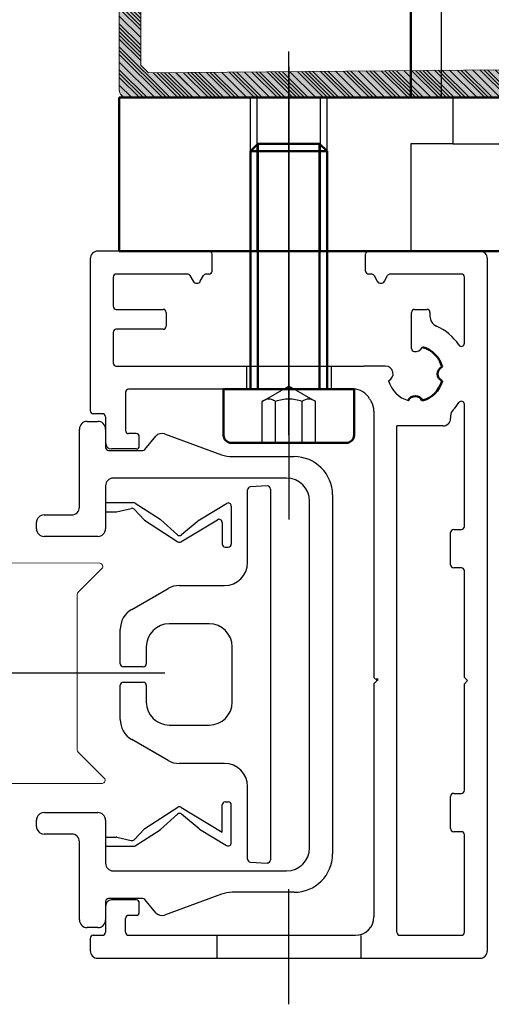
# Model space of a CAD drawing. Extents: x 1911006 to 2186114, y 709265 to 747216.
# Tile 111 of 256: x 1921450 to 1921481, y 735069 to 735133. Entities that reach past the tile are written whole.
import ezdxf

# ---------------------------------------------------------------- set-up
doc = ezdxf.new("R2010")
doc.units = 0
doc.header["$LTSCALE"] = 500
doc.header["$MEASUREMENT"] = 0
for name, pattern in [('AM_DIN_F_W050', [6.25, 4.75, -1.5]), ('AM_DIN_F_W050x2', [3.125, 2.25, -0.875]), ('AM_DIN_G_W050', [13.75, 9.75, -1.5, 1, -1.5]), ('AM_DIN_G_W050x2', [6.875, 4.75, -0.875, 0.375, -0.875]), ('CENTER', [7, 4, -1, 1, -1])]:
    doc.linetypes.add(name, pattern=pattern)
doc.layers.get('0').update_dxf_attribs({"linetype": 'CONTINUOUS'})
for name, color, linetype, lineweight in [('!_A_01_TENKÁ', 8, 'CONTINUOUS', 13), ('_MB_kreskowanie_profile_0.00', 7, 'CONTINUOUS', 0), ('_MB_kreskowanie_profile_0.00 @ 1', 7, 'CONTINUOUS', 0), ('_MB_kreskowanie_profile_0.00 @ 1.5', 7, 'CONTINUOUS', 0), ('_MB_kreskowanie_profile_0.00 @ 10', 7, 'CONTINUOUS', 0), ('_MB_kreskowanie_profile_0.00 @ 100', 7, 'CONTINUOUS', 0), ('_MB_kreskowanie_profile_0.00 @ 2', 7, 'CONTINUOUS', 0), ('_MB_kreskowanie_profile_0.00 @ 2.5', 7, 'CONTINUOUS', 0), ('_MB_kreskowanie_profile_0.00 @ 20', 7, 'CONTINUOUS', 0), ('_MB_kreskowanie_profile_0.00 @ 25', 7, 'CONTINUOUS', 0), ('_MB_kreskowanie_profile_0.00 @ 4', 7, 'CONTINUOUS', 0), ('_MB_kreskowanie_profile_0.00 @ 5', 7, 'CONTINUOUS', 0), ('_MB_kreskowanie_profile_0.00 @ 50', 7, 'CONTINUOUS', 0), ('_MB_kreskowanie_profile_0.00 @ 8', 7, 'CONTINUOUS', 0), ('_MB_profile_0.2', 7, 'CONTINUOUS', 20), ('_MB_solid', 7, 'CONTINUOUS', 0), ('AM_0', 7, 'CONTINUOUS', 50), ('AM_3', 6, 'AM_DIN_F_W050', 25), ('AM_7', 4, 'AM_DIN_G_W050', 25), ('Bauseitig_AM_0', 9, 'CONTINUOUS', 50), ('Bauseitig_AM_3', 9, 'AM_DIN_F_W050', 25), ('Bauseitig_AM_7', 9, 'AM_DIN_G_W050', 25)]:
    doc.layers.add(name, color=color, linetype=linetype, lineweight=lineweight)
pattern_1 = [(45, (0, 0), (-0.25, 0.25), [])]
pattern_2 = [(45, (0, 0), (-0.375, 0.375), [])]
pattern_3 = [(45, (0, 0), (-0.5, 0.5), [])]
pattern_4 = [(45, (0, 0), (-0.625, 0.625), [])]
pattern_5 = [(45, (0, 0), (-1, 1), [])]
pattern_6 = [(45, (0, 0), (-1.25, 1.25), [])]
pattern_7 = [(45, (0, 0), (-2, 2), [])]
pattern_8 = [(45, (0, 0), (-2.5, 2.5), [])]
pattern_9 = [(45, (0, 0), (-5, 5), [])]
pattern_10 = [(45, (0, 0), (-6.25, 6.25), [])]
pattern_11 = [(45, (0, 0), (-12.5, 12.5), [])]
pattern_12 = [(45, (0, 0), (-25, 25), [])]

# ---------------------------------------------------------------- blocks, each defined once
blk = doc.blocks.new('*U633')
at = {"layer": '_MB_kreskowanie_profile_0.00 @ 1'}
h = blk.add_hatch(dxfattribs=at)
h.set_pattern_fill('JIS_WOOD', color=256, scale=0.5)
h.set_pattern_definition(pattern_1)
edge = h.paths.add_edge_path()
edge.add_line((-23.091, -15.642), (-23.596, -15.142))
edge.add_line((-23.596, -15.142), (-23.596, -2.584))
edge.add_line((-23.596, -2.584), (-22.476, -2.178))
edge.add_line((-22.476, -2.178), (-22.425, -2.073))
edge.add_line((-22.425, -2.073), (-23.912, 2.524))
edge.add_line((-23.912, 2.524), (-24.521, 2.75))
edge.add_line((-24.521, 2.75), (-25, 2.75))
edge.add_line((-25, 2.75), (-25, -16.75))
edge.add_arc((-24.5, -16.75), 0.5, 180, 270)
edge.add_line((-24.5, -17.25), (24.5, -17.25))
edge.add_arc((24.5, -16.75), 0.5, 270, 360)
edge.add_line((25, -16.75), (25, 2.75))
edge.add_line((25, 2.75), (24.521, 2.75))
edge.add_line((24.521, 2.75), (23.912, 2.524))
edge.add_line((23.912, 2.524), (22.425, -2.073))
edge.add_line((22.425, -2.073), (22.476, -2.178))
edge.add_line((22.476, -2.178), (23.596, -2.584))
edge.add_line((23.596, -2.584), (23.596, -15.142))
edge.add_line((23.596, -15.142), (23.091, -15.642))
edge.add_line((23.091, -15.642), (0, -15.426))
edge.add_line((0, -15.426), (-23.091, -15.642))
at = {"layer": '_MB_kreskowanie_profile_0.00 @ 1.5'}
h = blk.add_hatch(dxfattribs=at)
h.set_pattern_fill('JIS_WOOD', color=256, scale=0.5)
h.set_pattern_definition(pattern_2)
edge = h.paths.add_edge_path()
edge.add_line((-23.091, -15.642), (-23.596, -15.142))
edge.add_line((-23.596, -15.142), (-23.596, -2.584))
edge.add_line((-23.596, -2.584), (-22.476, -2.178))
edge.add_line((-22.476, -2.178), (-22.425, -2.073))
edge.add_line((-22.425, -2.073), (-23.912, 2.524))
edge.add_line((-23.912, 2.524), (-24.521, 2.75))
edge.add_line((-24.521, 2.75), (-25, 2.75))
edge.add_line((-25, 2.75), (-25, -16.75))
edge.add_arc((-24.5, -16.75), 0.5, 180, 270)
edge.add_line((-24.5, -17.25), (24.5, -17.25))
edge.add_arc((24.5, -16.75), 0.5, 270, 360)
edge.add_line((25, -16.75), (25, 2.75))
edge.add_line((25, 2.75), (24.521, 2.75))
edge.add_line((24.521, 2.75), (23.912, 2.524))
edge.add_line((23.912, 2.524), (22.425, -2.073))
edge.add_line((22.425, -2.073), (22.476, -2.178))
edge.add_line((22.476, -2.178), (23.596, -2.584))
edge.add_line((23.596, -2.584), (23.596, -15.142))
edge.add_line((23.596, -15.142), (23.091, -15.642))
edge.add_line((23.091, -15.642), (0, -15.426))
edge.add_line((0, -15.426), (-23.091, -15.642))
at = {"layer": '_MB_kreskowanie_profile_0.00 @ 10'}
h = blk.add_hatch(dxfattribs=at)
h.set_pattern_fill('JIS_WOOD', color=256, scale=0.5)
h.set_pattern_definition(pattern_8)
edge = h.paths.add_edge_path()
edge.add_line((-23.091, -15.642), (-23.596, -15.142))
edge.add_line((-23.596, -15.142), (-23.596, -2.584))
edge.add_line((-23.596, -2.584), (-22.476, -2.178))
edge.add_line((-22.476, -2.178), (-22.425, -2.073))
edge.add_line((-22.425, -2.073), (-23.912, 2.524))
edge.add_line((-23.912, 2.524), (-24.521, 2.75))
edge.add_line((-24.521, 2.75), (-25, 2.75))
edge.add_line((-25, 2.75), (-25, -16.75))
edge.add_arc((-24.5, -16.75), 0.5, 180, 270)
edge.add_line((-24.5, -17.25), (24.5, -17.25))
edge.add_arc((24.5, -16.75), 0.5, 270, 360)
edge.add_line((25, -16.75), (25, 2.75))
edge.add_line((25, 2.75), (24.521, 2.75))
edge.add_line((24.521, 2.75), (23.912, 2.524))
edge.add_line((23.912, 2.524), (22.425, -2.073))
edge.add_line((22.425, -2.073), (22.476, -2.178))
edge.add_line((22.476, -2.178), (23.596, -2.584))
edge.add_line((23.596, -2.584), (23.596, -15.142))
edge.add_line((23.596, -15.142), (23.091, -15.642))
edge.add_line((23.091, -15.642), (0, -15.426))
edge.add_line((0, -15.426), (-23.091, -15.642))
at = {"layer": '_MB_kreskowanie_profile_0.00 @ 100'}
h = blk.add_hatch(dxfattribs=at)
h.set_pattern_fill('JIS_WOOD', color=256, scale=0.5)
h.set_pattern_definition(pattern_12)
edge = h.paths.add_edge_path()
edge.add_line((-23.091, -15.642), (-23.596, -15.142))
edge.add_line((-23.596, -15.142), (-23.596, -2.584))
edge.add_line((-23.596, -2.584), (-22.476, -2.178))
edge.add_line((-22.476, -2.178), (-22.425, -2.073))
edge.add_line((-22.425, -2.073), (-23.912, 2.524))
edge.add_line((-23.912, 2.524), (-24.521, 2.75))
edge.add_line((-24.521, 2.75), (-25, 2.75))
edge.add_line((-25, 2.75), (-25, -16.75))
edge.add_arc((-24.5, -16.75), 0.5, 180, 270)
edge.add_line((-24.5, -17.25), (24.5, -17.25))
edge.add_arc((24.5, -16.75), 0.5, 270, 360)
edge.add_line((25, -16.75), (25, 2.75))
edge.add_line((25, 2.75), (24.521, 2.75))
edge.add_line((24.521, 2.75), (23.912, 2.524))
edge.add_line((23.912, 2.524), (22.425, -2.073))
edge.add_line((22.425, -2.073), (22.476, -2.178))
edge.add_line((22.476, -2.178), (23.596, -2.584))
edge.add_line((23.596, -2.584), (23.596, -15.142))
edge.add_line((23.596, -15.142), (23.091, -15.642))
edge.add_line((23.091, -15.642), (0, -15.426))
edge.add_line((0, -15.426), (-23.091, -15.642))
at = {"layer": '_MB_kreskowanie_profile_0.00 @ 2'}
h = blk.add_hatch(dxfattribs=at)
h.set_pattern_fill('JIS_WOOD', color=256, scale=0.5)
h.set_pattern_definition(pattern_3)
edge = h.paths.add_edge_path()
edge.add_line((-23.091, -15.642), (-23.596, -15.142))
edge.add_line((-23.596, -15.142), (-23.596, -2.584))
edge.add_line((-23.596, -2.584), (-22.476, -2.178))
edge.add_line((-22.476, -2.178), (-22.425, -2.073))
edge.add_line((-22.425, -2.073), (-23.912, 2.524))
edge.add_line((-23.912, 2.524), (-24.521, 2.75))
edge.add_line((-24.521, 2.75), (-25, 2.75))
edge.add_line((-25, 2.75), (-25, -16.75))
edge.add_arc((-24.5, -16.75), 0.5, 180, 270)
edge.add_line((-24.5, -17.25), (24.5, -17.25))
edge.add_arc((24.5, -16.75), 0.5, 270, 360)
edge.add_line((25, -16.75), (25, 2.75))
edge.add_line((25, 2.75), (24.521, 2.75))
edge.add_line((24.521, 2.75), (23.912, 2.524))
edge.add_line((23.912, 2.524), (22.425, -2.073))
edge.add_line((22.425, -2.073), (22.476, -2.178))
edge.add_line((22.476, -2.178), (23.596, -2.584))
edge.add_line((23.596, -2.584), (23.596, -15.142))
edge.add_line((23.596, -15.142), (23.091, -15.642))
edge.add_line((23.091, -15.642), (0, -15.426))
edge.add_line((0, -15.426), (-23.091, -15.642))
at = {"layer": '_MB_kreskowanie_profile_0.00 @ 2.5'}
h = blk.add_hatch(dxfattribs=at)
h.set_pattern_fill('JIS_WOOD', color=256, scale=0.5)
h.set_pattern_definition(pattern_4)
edge = h.paths.add_edge_path()
edge.add_line((-23.091, -15.642), (-23.596, -15.142))
edge.add_line((-23.596, -15.142), (-23.596, -2.584))
edge.add_line((-23.596, -2.584), (-22.476, -2.178))
edge.add_line((-22.476, -2.178), (-22.425, -2.073))
edge.add_line((-22.425, -2.073), (-23.912, 2.524))
edge.add_line((-23.912, 2.524), (-24.521, 2.75))
edge.add_line((-24.521, 2.75), (-25, 2.75))
edge.add_line((-25, 2.75), (-25, -16.75))
edge.add_arc((-24.5, -16.75), 0.5, 180, 270)
edge.add_line((-24.5, -17.25), (24.5, -17.25))
edge.add_arc((24.5, -16.75), 0.5, 270, 360)
edge.add_line((25, -16.75), (25, 2.75))
edge.add_line((25, 2.75), (24.521, 2.75))
edge.add_line((24.521, 2.75), (23.912, 2.524))
edge.add_line((23.912, 2.524), (22.425, -2.073))
edge.add_line((22.425, -2.073), (22.476, -2.178))
edge.add_line((22.476, -2.178), (23.596, -2.584))
edge.add_line((23.596, -2.584), (23.596, -15.142))
edge.add_line((23.596, -15.142), (23.091, -15.642))
edge.add_line((23.091, -15.642), (0, -15.426))
edge.add_line((0, -15.426), (-23.091, -15.642))
at = {"layer": '_MB_kreskowanie_profile_0.00 @ 20'}
h = blk.add_hatch(dxfattribs=at)
h.set_pattern_fill('JIS_WOOD', color=256, scale=0.5)
h.set_pattern_definition(pattern_9)
edge = h.paths.add_edge_path()
edge.add_line((-23.091, -15.642), (-23.596, -15.142))
edge.add_line((-23.596, -15.142), (-23.596, -2.584))
edge.add_line((-23.596, -2.584), (-22.476, -2.178))
edge.add_line((-22.476, -2.178), (-22.425, -2.073))
edge.add_line((-22.425, -2.073), (-23.912, 2.524))
edge.add_line((-23.912, 2.524), (-24.521, 2.75))
edge.add_line((-24.521, 2.75), (-25, 2.75))
edge.add_line((-25, 2.75), (-25, -16.75))
edge.add_arc((-24.5, -16.75), 0.5, 180, 270)
edge.add_line((-24.5, -17.25), (24.5, -17.25))
edge.add_arc((24.5, -16.75), 0.5, 270, 360)
edge.add_line((25, -16.75), (25, 2.75))
edge.add_line((25, 2.75), (24.521, 2.75))
edge.add_line((24.521, 2.75), (23.912, 2.524))
edge.add_line((23.912, 2.524), (22.425, -2.073))
edge.add_line((22.425, -2.073), (22.476, -2.178))
edge.add_line((22.476, -2.178), (23.596, -2.584))
edge.add_line((23.596, -2.584), (23.596, -15.142))
edge.add_line((23.596, -15.142), (23.091, -15.642))
edge.add_line((23.091, -15.642), (0, -15.426))
edge.add_line((0, -15.426), (-23.091, -15.642))
at = {"layer": '_MB_kreskowanie_profile_0.00 @ 25'}
h = blk.add_hatch(dxfattribs=at)
h.set_pattern_fill('JIS_WOOD', color=256, scale=0.5)
h.set_pattern_definition(pattern_10)
edge = h.paths.add_edge_path()
edge.add_line((-23.091, -15.642), (-23.596, -15.142))
edge.add_line((-23.596, -15.142), (-23.596, -2.584))
edge.add_line((-23.596, -2.584), (-22.476, -2.178))
edge.add_line((-22.476, -2.178), (-22.425, -2.073))
edge.add_line((-22.425, -2.073), (-23.912, 2.524))
edge.add_line((-23.912, 2.524), (-24.521, 2.75))
edge.add_line((-24.521, 2.75), (-25, 2.75))
edge.add_line((-25, 2.75), (-25, -16.75))
edge.add_arc((-24.5, -16.75), 0.5, 180, 270)
edge.add_line((-24.5, -17.25), (24.5, -17.25))
edge.add_arc((24.5, -16.75), 0.5, 270, 360)
edge.add_line((25, -16.75), (25, 2.75))
edge.add_line((25, 2.75), (24.521, 2.75))
edge.add_line((24.521, 2.75), (23.912, 2.524))
edge.add_line((23.912, 2.524), (22.425, -2.073))
edge.add_line((22.425, -2.073), (22.476, -2.178))
edge.add_line((22.476, -2.178), (23.596, -2.584))
edge.add_line((23.596, -2.584), (23.596, -15.142))
edge.add_line((23.596, -15.142), (23.091, -15.642))
edge.add_line((23.091, -15.642), (0, -15.426))
edge.add_line((0, -15.426), (-23.091, -15.642))
at = {"layer": '_MB_kreskowanie_profile_0.00 @ 4'}
h = blk.add_hatch(dxfattribs=at)
h.set_pattern_fill('JIS_WOOD', color=256, scale=0.5)
h.set_pattern_definition(pattern_5)
edge = h.paths.add_edge_path()
edge.add_line((-23.091, -15.642), (-23.596, -15.142))
edge.add_line((-23.596, -15.142), (-23.596, -2.584))
edge.add_line((-23.596, -2.584), (-22.476, -2.178))
edge.add_line((-22.476, -2.178), (-22.425, -2.073))
edge.add_line((-22.425, -2.073), (-23.912, 2.524))
edge.add_line((-23.912, 2.524), (-24.521, 2.75))
edge.add_line((-24.521, 2.75), (-25, 2.75))
edge.add_line((-25, 2.75), (-25, -16.75))
edge.add_arc((-24.5, -16.75), 0.5, 180, 270)
edge.add_line((-24.5, -17.25), (24.5, -17.25))
edge.add_arc((24.5, -16.75), 0.5, 270, 360)
edge.add_line((25, -16.75), (25, 2.75))
edge.add_line((25, 2.75), (24.521, 2.75))
edge.add_line((24.521, 2.75), (23.912, 2.524))
edge.add_line((23.912, 2.524), (22.425, -2.073))
edge.add_line((22.425, -2.073), (22.476, -2.178))
edge.add_line((22.476, -2.178), (23.596, -2.584))
edge.add_line((23.596, -2.584), (23.596, -15.142))
edge.add_line((23.596, -15.142), (23.091, -15.642))
edge.add_line((23.091, -15.642), (0, -15.426))
edge.add_line((0, -15.426), (-23.091, -15.642))
at = {"layer": '_MB_kreskowanie_profile_0.00 @ 5'}
h = blk.add_hatch(dxfattribs=at)
h.set_pattern_fill('JIS_WOOD', color=256, scale=0.5)
h.set_pattern_definition(pattern_6)
edge = h.paths.add_edge_path()
edge.add_line((-23.091, -15.642), (-23.596, -15.142))
edge.add_line((-23.596, -15.142), (-23.596, -2.584))
edge.add_line((-23.596, -2.584), (-22.476, -2.178))
edge.add_line((-22.476, -2.178), (-22.425, -2.073))
edge.add_line((-22.425, -2.073), (-23.912, 2.524))
edge.add_line((-23.912, 2.524), (-24.521, 2.75))
edge.add_line((-24.521, 2.75), (-25, 2.75))
edge.add_line((-25, 2.75), (-25, -16.75))
edge.add_arc((-24.5, -16.75), 0.5, 180, 270)
edge.add_line((-24.5, -17.25), (24.5, -17.25))
edge.add_arc((24.5, -16.75), 0.5, 270, 360)
edge.add_line((25, -16.75), (25, 2.75))
edge.add_line((25, 2.75), (24.521, 2.75))
edge.add_line((24.521, 2.75), (23.912, 2.524))
edge.add_line((23.912, 2.524), (22.425, -2.073))
edge.add_line((22.425, -2.073), (22.476, -2.178))
edge.add_line((22.476, -2.178), (23.596, -2.584))
edge.add_line((23.596, -2.584), (23.596, -15.142))
edge.add_line((23.596, -15.142), (23.091, -15.642))
edge.add_line((23.091, -15.642), (0, -15.426))
edge.add_line((0, -15.426), (-23.091, -15.642))
at = {"layer": '_MB_kreskowanie_profile_0.00 @ 50'}
h = blk.add_hatch(dxfattribs=at)
h.set_pattern_fill('JIS_WOOD', color=256, scale=0.5)
h.set_pattern_definition(pattern_11)
edge = h.paths.add_edge_path()
edge.add_line((-23.091, -15.642), (-23.596, -15.142))
edge.add_line((-23.596, -15.142), (-23.596, -2.584))
edge.add_line((-23.596, -2.584), (-22.476, -2.178))
edge.add_line((-22.476, -2.178), (-22.425, -2.073))
edge.add_line((-22.425, -2.073), (-23.912, 2.524))
edge.add_line((-23.912, 2.524), (-24.521, 2.75))
edge.add_line((-24.521, 2.75), (-25, 2.75))
edge.add_line((-25, 2.75), (-25, -16.75))
edge.add_arc((-24.5, -16.75), 0.5, 180, 270)
edge.add_line((-24.5, -17.25), (24.5, -17.25))
edge.add_arc((24.5, -16.75), 0.5, 270, 360)
edge.add_line((25, -16.75), (25, 2.75))
edge.add_line((25, 2.75), (24.521, 2.75))
edge.add_line((24.521, 2.75), (23.912, 2.524))
edge.add_line((23.912, 2.524), (22.425, -2.073))
edge.add_line((22.425, -2.073), (22.476, -2.178))
edge.add_line((22.476, -2.178), (23.596, -2.584))
edge.add_line((23.596, -2.584), (23.596, -15.142))
edge.add_line((23.596, -15.142), (23.091, -15.642))
edge.add_line((23.091, -15.642), (0, -15.426))
edge.add_line((0, -15.426), (-23.091, -15.642))
at = {"layer": '_MB_kreskowanie_profile_0.00 @ 8'}
h = blk.add_hatch(dxfattribs=at)
h.set_pattern_fill('JIS_WOOD', color=256, scale=0.5)
h.set_pattern_definition(pattern_7)
edge = h.paths.add_edge_path()
edge.add_line((-23.091, -15.642), (-23.596, -15.142))
edge.add_line((-23.596, -15.142), (-23.596, -2.584))
edge.add_line((-23.596, -2.584), (-22.476, -2.178))
edge.add_line((-22.476, -2.178), (-22.425, -2.073))
edge.add_line((-22.425, -2.073), (-23.912, 2.524))
edge.add_line((-23.912, 2.524), (-24.521, 2.75))
edge.add_line((-24.521, 2.75), (-25, 2.75))
edge.add_line((-25, 2.75), (-25, -16.75))
edge.add_arc((-24.5, -16.75), 0.5, 180, 270)
edge.add_line((-24.5, -17.25), (24.5, -17.25))
edge.add_arc((24.5, -16.75), 0.5, 270, 360)
edge.add_line((25, -16.75), (25, 2.75))
edge.add_line((25, 2.75), (24.521, 2.75))
edge.add_line((24.521, 2.75), (23.912, 2.524))
edge.add_line((23.912, 2.524), (22.425, -2.073))
edge.add_line((22.425, -2.073), (22.476, -2.178))
edge.add_line((22.476, -2.178), (23.596, -2.584))
edge.add_line((23.596, -2.584), (23.596, -15.142))
edge.add_line((23.596, -15.142), (23.091, -15.642))
edge.add_line((23.091, -15.642), (0, -15.426))
edge.add_line((0, -15.426), (-23.091, -15.642))
blk = doc.blocks.new('*U634')
at = {"layer": '_MB_kreskowanie_profile_0.00 @ 1'}
h = blk.add_hatch(dxfattribs=at)
h.set_pattern_fill('JIS_WOOD', color=256, scale=0.5)
h.set_pattern_definition(pattern_1)
h.paths.add_polyline_path([(-23.091, -15.642), (-23.596, -15.142), (-23.596, -2.584), (-22.476, -2.178), (-22.425, -2.073), (-23.708, 2.488), (-24.521, 2.75), (-25, 2.75), (-25, -16.75, 0.414214), (-24.5, -17.25), (24.5, -17.25, 0.414214), (25, -16.75), (25, 2.75), (24.521, 2.75), (23.708, 2.488), (22.425, -2.073), (22.476, -2.178), (23.596, -2.584), (23.596, -15.142), (23.091, -15.642), (0, -15.426)])
at = {"layer": '_MB_kreskowanie_profile_0.00 @ 1.5'}
h = blk.add_hatch(dxfattribs=at)
h.set_pattern_fill('JIS_WOOD', color=256, scale=0.5)
h.set_pattern_definition(pattern_2)
h.paths.add_polyline_path([(-23.091, -15.642), (-23.596, -15.142), (-23.596, -2.584), (-22.476, -2.178), (-22.425, -2.073), (-23.708, 2.488), (-24.521, 2.75), (-25, 2.75), (-25, -16.75, 0.414214), (-24.5, -17.25), (24.5, -17.25, 0.414214), (25, -16.75), (25, 2.75), (24.521, 2.75), (23.708, 2.488), (22.425, -2.073), (22.476, -2.178), (23.596, -2.584), (23.596, -15.142), (23.091, -15.642), (0, -15.426)])
at = {"layer": '_MB_kreskowanie_profile_0.00 @ 10'}
h = blk.add_hatch(dxfattribs=at)
h.set_pattern_fill('JIS_WOOD', color=256, scale=0.5)
h.set_pattern_definition(pattern_8)
h.paths.add_polyline_path([(-23.091, -15.642), (-23.596, -15.142), (-23.596, -2.584), (-22.476, -2.178), (-22.425, -2.073), (-23.708, 2.488), (-24.521, 2.75), (-25, 2.75), (-25, -16.75, 0.414214), (-24.5, -17.25), (24.5, -17.25, 0.414214), (25, -16.75), (25, 2.75), (24.521, 2.75), (23.708, 2.488), (22.425, -2.073), (22.476, -2.178), (23.596, -2.584), (23.596, -15.142), (23.091, -15.642), (0, -15.426)])
at = {"layer": '_MB_kreskowanie_profile_0.00 @ 100'}
h = blk.add_hatch(dxfattribs=at)
h.set_pattern_fill('JIS_WOOD', color=256, scale=0.5)
h.set_pattern_definition(pattern_12)
h.paths.add_polyline_path([(-23.091, -15.642), (-23.596, -15.142), (-23.596, -2.584), (-22.476, -2.178), (-22.425, -2.073), (-23.708, 2.488), (-24.521, 2.75), (-25, 2.75), (-25, -16.75, 0.414214), (-24.5, -17.25), (24.5, -17.25, 0.414214), (25, -16.75), (25, 2.75), (24.521, 2.75), (23.708, 2.488), (22.425, -2.073), (22.476, -2.178), (23.596, -2.584), (23.596, -15.142), (23.091, -15.642), (0, -15.426)])
at = {"layer": '_MB_kreskowanie_profile_0.00 @ 2'}
h = blk.add_hatch(dxfattribs=at)
h.set_pattern_fill('JIS_WOOD', color=256, scale=0.5)
h.set_pattern_definition(pattern_3)
h.paths.add_polyline_path([(-23.091, -15.642), (-23.596, -15.142), (-23.596, -2.584), (-22.476, -2.178), (-22.425, -2.073), (-23.708, 2.488), (-24.521, 2.75), (-25, 2.75), (-25, -16.75, 0.414214), (-24.5, -17.25), (24.5, -17.25, 0.414214), (25, -16.75), (25, 2.75), (24.521, 2.75), (23.708, 2.488), (22.425, -2.073), (22.476, -2.178), (23.596, -2.584), (23.596, -15.142), (23.091, -15.642), (0, -15.426)])
at = {"layer": '_MB_kreskowanie_profile_0.00 @ 2.5'}
h = blk.add_hatch(dxfattribs=at)
h.set_pattern_fill('JIS_WOOD', color=256, scale=0.5)
h.set_pattern_definition(pattern_4)
h.paths.add_polyline_path([(-23.091, -15.642), (-23.596, -15.142), (-23.596, -2.584), (-22.476, -2.178), (-22.425, -2.073), (-23.708, 2.488), (-24.521, 2.75), (-25, 2.75), (-25, -16.75, 0.414214), (-24.5, -17.25), (24.5, -17.25, 0.414214), (25, -16.75), (25, 2.75), (24.521, 2.75), (23.708, 2.488), (22.425, -2.073), (22.476, -2.178), (23.596, -2.584), (23.596, -15.142), (23.091, -15.642), (0, -15.426)])
at = {"layer": '_MB_kreskowanie_profile_0.00 @ 20'}
h = blk.add_hatch(dxfattribs=at)
h.set_pattern_fill('JIS_WOOD', color=256, scale=0.5)
h.set_pattern_definition(pattern_9)
h.paths.add_polyline_path([(-23.091, -15.642), (-23.596, -15.142), (-23.596, -2.584), (-22.476, -2.178), (-22.425, -2.073), (-23.708, 2.488), (-24.521, 2.75), (-25, 2.75), (-25, -16.75, 0.414214), (-24.5, -17.25), (24.5, -17.25, 0.414214), (25, -16.75), (25, 2.75), (24.521, 2.75), (23.708, 2.488), (22.425, -2.073), (22.476, -2.178), (23.596, -2.584), (23.596, -15.142), (23.091, -15.642), (0, -15.426)])
at = {"layer": '_MB_kreskowanie_profile_0.00 @ 25'}
h = blk.add_hatch(dxfattribs=at)
h.set_pattern_fill('JIS_WOOD', color=256, scale=0.5)
h.set_pattern_definition(pattern_10)
h.paths.add_polyline_path([(-23.091, -15.642), (-23.596, -15.142), (-23.596, -2.584), (-22.476, -2.178), (-22.425, -2.073), (-23.708, 2.488), (-24.521, 2.75), (-25, 2.75), (-25, -16.75, 0.414214), (-24.5, -17.25), (24.5, -17.25, 0.414214), (25, -16.75), (25, 2.75), (24.521, 2.75), (23.708, 2.488), (22.425, -2.073), (22.476, -2.178), (23.596, -2.584), (23.596, -15.142), (23.091, -15.642), (0, -15.426)])
at = {"layer": '_MB_kreskowanie_profile_0.00 @ 4'}
h = blk.add_hatch(dxfattribs=at)
h.set_pattern_fill('JIS_WOOD', color=256, scale=0.5)
h.set_pattern_definition(pattern_5)
h.paths.add_polyline_path([(-23.091, -15.642), (-23.596, -15.142), (-23.596, -2.584), (-22.476, -2.178), (-22.425, -2.073), (-23.708, 2.488), (-24.521, 2.75), (-25, 2.75), (-25, -16.75, 0.414214), (-24.5, -17.25), (24.5, -17.25, 0.414214), (25, -16.75), (25, 2.75), (24.521, 2.75), (23.708, 2.488), (22.425, -2.073), (22.476, -2.178), (23.596, -2.584), (23.596, -15.142), (23.091, -15.642), (0, -15.426)])
at = {"layer": '_MB_kreskowanie_profile_0.00 @ 5'}
h = blk.add_hatch(dxfattribs=at)
h.set_pattern_fill('JIS_WOOD', color=256, scale=0.5)
h.set_pattern_definition(pattern_6)
h.paths.add_polyline_path([(-23.091, -15.642), (-23.596, -15.142), (-23.596, -2.584), (-22.476, -2.178), (-22.425, -2.073), (-23.708, 2.488), (-24.521, 2.75), (-25, 2.75), (-25, -16.75, 0.414214), (-24.5, -17.25), (24.5, -17.25, 0.414214), (25, -16.75), (25, 2.75), (24.521, 2.75), (23.708, 2.488), (22.425, -2.073), (22.476, -2.178), (23.596, -2.584), (23.596, -15.142), (23.091, -15.642), (0, -15.426)])
at = {"layer": '_MB_kreskowanie_profile_0.00 @ 50'}
h = blk.add_hatch(dxfattribs=at)
h.set_pattern_fill('JIS_WOOD', color=256, scale=0.5)
h.set_pattern_definition(pattern_11)
h.paths.add_polyline_path([(-23.091, -15.642), (-23.596, -15.142), (-23.596, -2.584), (-22.476, -2.178), (-22.425, -2.073), (-23.708, 2.488), (-24.521, 2.75), (-25, 2.75), (-25, -16.75, 0.414214), (-24.5, -17.25), (24.5, -17.25, 0.414214), (25, -16.75), (25, 2.75), (24.521, 2.75), (23.708, 2.488), (22.425, -2.073), (22.476, -2.178), (23.596, -2.584), (23.596, -15.142), (23.091, -15.642), (0, -15.426)])
at = {"layer": '_MB_kreskowanie_profile_0.00 @ 8'}
h = blk.add_hatch(dxfattribs=at)
h.set_pattern_fill('JIS_WOOD', color=256, scale=0.5)
h.set_pattern_definition(pattern_7)
h.paths.add_polyline_path([(-23.091, -15.642), (-23.596, -15.142), (-23.596, -2.584), (-22.476, -2.178), (-22.425, -2.073), (-23.708, 2.488), (-24.521, 2.75), (-25, 2.75), (-25, -16.75, 0.414214), (-24.5, -17.25), (24.5, -17.25, 0.414214), (25, -16.75), (25, 2.75), (24.521, 2.75), (23.708, 2.488), (22.425, -2.073), (22.476, -2.178), (23.596, -2.584), (23.596, -15.142), (23.091, -15.642), (0, -15.426)])
blk = doc.blocks.new('-K417892X')
at = {"layer": '_MB_solid'}
h = blk.add_hatch(color=256, dxfattribs=at)
h.dxf.hatch_style = 1
h.paths.add_polyline_path([(-25, -16.75, 0.414214), (-24.5, -17.25), (24.5, -17.25, 0.414214), (25, -16.75), (25, 2.75), (24.521, 2.75), (23.708, 2.488), (22.425, -2.073), (22.476, -2.178), (23.596, -2.584), (23.596, -15.142), (23.091, -15.642), (0, -15.426), (-23.091, -15.642), (-23.596, -15.142), (-23.596, -2.584), (-22.476, -2.178), (-22.425, -2.073), (-23.708, 2.488), (-24.521, 2.75), (-25, 2.75)])
at = {"layer": '_MB_profile_0.2'}
blk.add_lwpolyline([(-23.708, 2.488), (-24.521, 2.75), (-25, 2.75), (-25, -16.75, 0.414214), (-24.5, -17.25), (24.5, -17.25, 0.414214), (25, -16.75), (25, 2.75), (24.521, 2.75), (23.708, 2.488), (22.425, -2.073), (22.476, -2.178), (23.596, -2.584), (23.596, -15.142), (23.091, -15.642), (0, -15.426), (-23.091, -15.642), (-23.596, -15.142), (-23.596, -2.584), (-22.476, -2.178), (-22.425, -2.073)], format="xyb", close=True, dxfattribs=at)
at = {"layer": '_MB_kreskowanie_profile_0.00', "color": 7}
for name in ['*U633', '*U634']:
    blk.add_blockref(name, (0, 0), dxfattribs=at)
blk = doc.blocks.new('-K417890X+K417892X')
blk.add_blockref('-K417892X', (0, -2.75))

msp = doc.modelspace()

# ---------------------------------------------------------------- linework, layer by layer
at = {"layer": '!_A_01_TENKÁ', "color": 7}
for p, q in [((1921456.454, 735118.227), (1921506.454, 735118.227)), ((1921506.454, 735118.227), (1921456.454, 735118.227)), ((1921472.204, 735118.227), (1921479.954, 735118.227)), ((1921472.204, 735118.227), (1921479.954, 735118.227)), ((1921455.18, 735097.879), (1921445.711, 735097.928)), ((1921455.32, 735097.537), (1921453.77, 735095.987)), ((1921453.711, 735095.846), (1921453.711, 735085.711)), ((1921455.47, 735083.87), (1921453.77, 735085.57)), ((1921445.711, 735083.528), (1921455.329, 735083.528))]:
    msp.add_line(p, q, dxfattribs=at)
for centre, start, end in [((1921455.179, 735097.679), 315, 89.7), ((1921453.911, 735095.846), 135, 180), ((1921453.911, 735085.712), 180.3, 225), ((1921455.329, 735083.728), 270, 45)]:
    msp.add_arc(centre, 0.2, start, end, dxfattribs=at)
at = {"color": 7, "linetype": 'Continuous'}
for p, q in [((1921462.304, 735118.227), (1921455.054, 735118.227)), ((1921462.504, 735116.927), (1921462.504, 735118.027)), ((1921472.504, 735116.927), (1921472.504, 735118.027)), ((1921479.954, 735118.227), (1921472.704, 735118.227)), ((1921454.554, 735117.727), (1921454.554, 735107.827)), ((1921480.454, 735072.627), (1921480.454, 735117.727)), ((1921460.888, 735116.727), (1921456.254, 735116.727)), ((1921462.304, 735116.727), (1921462.119, 735116.727)), ((1921472.888, 735116.727), (1921472.704, 735116.727)), ((1921478.754, 735116.727), (1921474.119, 735116.727)), ((1921456.054, 735116.527), (1921456.054, 735114.627)), ((1921461.061, 735116.627), (1921461.273, 735116.26)), ((1921461.734, 735116.26), (1921461.946, 735116.627)), ((1921473.061, 735116.627), (1921473.273, 735116.26)), ((1921473.734, 735116.26), (1921473.946, 735116.627)), ((1921478.954, 735112.217), (1921478.954, 735116.527)), ((1921456.254, 735114.427), (1921459.304, 735114.427)), ((1921459.504, 735114.227), (1921459.504, 735113.327)), ((1921475.504, 735111.882), (1921475.504, 735114.227)), ((1921475.704, 735114.427), (1921476.504, 735114.427)), ((1921476.704, 735114.227), (1921476.704, 735113.98)), ((1921456.054, 735112.927), (1921456.054, 735110.927)), ((1921459.304, 735113.127), (1921456.254, 735113.127)), ((1921456.254, 735110.727), (1921472.391, 735110.727)), ((1921473.802, 735110.734), (1921472.391, 735110.728)), ((1921456.854, 735109.027), (1921456.854, 735106.527)), ((1921467.304, 735109.227), (1921457.054, 735109.227)), ((1921467.304, 735109.227), (1921467.504, 735109.427)), ((1921467.504, 735109.427), (1921467.704, 735109.227)), ((1921471.714, 735109.227), (1921467.704, 735109.227)), ((1921473.054, 735107.788), (1921473.054, 735090.427)), ((1921478.954, 735100.277), (1921478.954, 735108.237)), ((1921454.354, 735107.127), (1921455.054, 735107.127)), ((1921455.354, 735107.627), (1921454.754, 735107.627)), ((1921455.554, 735107.427), (1921455.554, 735105.727)), ((1921478.054, 735107.48), (1921478.054, 735107.327)), ((1921453.854, 735101.527), (1921453.854, 735106.627)), ((1921455.554, 735106.627), (1921455.554, 735105.427)), ((1921477.554, 735106.827), (1921474.554, 735106.827)), ((1921474.554, 735073.827), (1921474.554, 735106.827)), ((1921457.554, 735106.327), (1921457.054, 735106.327)), ((1921457.754, 735105.527), (1921457.754, 735106.127)), ((1921458.114, 735105.298), (1921458.836, 735106.159)), ((1921459.39, 735106.307), (1921463.125, 735104.948)), ((1921455.754, 735105.227), (1921457.96, 735105.227)), ((1921457.554, 735105.327), (1921455.954, 735105.327)), ((1921463.809, 735104.827), (1921467.854, 735104.827)), ((1921467.354, 735103.427), (1921456.054, 735103.427)), ((1921455.554, 735102.927), (1921455.554, 735100.127)), ((1921464.811, 735097.927), (1921464.811, 735102.659)), ((1921466.101, 735102.916), (1921465.001, 735102.858)), ((1921466.311, 735102.716), (1921466.311, 735078.538)), ((1921468.854, 735079.327), (1921468.854, 735101.927)), ((1921470.354, 735102.327), (1921470.354, 735078.927)), ((1921455.554, 735101.827), (1921457.383, 735101.827)), ((1921456.265, 735101.227), (1921457.228, 735101.453)), ((1921457.418, 735101.397), (1921458.104, 735100.682)), ((1921457.492, 735101.795), (1921459.108, 735100.746)), ((1921461.675, 735100.704), (1921463.45, 735101.777)), ((1921463.754, 735101.606), (1921463.754, 735099.129)), ((1921451.554, 735101.027), (1921453.354, 735101.027)), ((1921455.554, 735101.227), (1921456.265, 735101.227)), ((1921458.104, 735100.682), (1921460.262, 735099.281)), ((1921460.245, 735099.732), (1921459.132, 735100.727)), ((1921460.474, 735099.277), (1921462.85, 735100.713)), ((1921461.65, 735100.686), (1921460.506, 735099.728)), ((1921451.054, 735100.127), (1921451.054, 735100.527)), ((1921463.154, 735100.542), (1921463.154, 735099.129)), ((1921478.254, 735100.077), (1921478.754, 735100.077)), ((1921455.054, 735099.627), (1921451.554, 735099.627)), ((1921478.054, 735097.777), (1921478.054, 735099.877)), ((1921463.354, 735098.929), (1921463.554, 735098.929)), ((1921478.754, 735097.577), (1921478.254, 735097.577)), ((1921478.954, 735090.427), (1921478.954, 735097.377)), ((1921457.261, 735094.86), (1921459.627, 735096.226)), ((1921460.377, 735096.427), (1921463.311, 735096.427)), ((1921456.511, 735091.327), (1921456.511, 735093.561)), ((1921462.311, 735093.927), (1921459.711, 735093.927)), ((1921458.211, 735092.427), (1921458.211, 735091.327)), ((1921463.811, 735088.827), (1921463.811, 735092.427)), ((1921458.011, 735091.127), (1921456.711, 735091.127)), ((1921473.254, 735090.227), (1921473.054, 735090.427)), ((1921479.154, 735090.227), (1921478.954, 735090.427)), ((1921456.511, 735087.693), (1921456.511, 735089.927)), ((1921456.711, 735090.127), (1921458.011, 735090.127)), ((1921458.211, 735089.927), (1921458.211, 735088.827)), ((1921473.054, 735090.027), (1921473.254, 735090.227)), ((1921473.054, 735090.027), (1921473.054, 735074.827)), ((1921478.954, 735090.027), (1921479.154, 735090.227)), ((1921478.954, 735083.077), (1921478.954, 735090.027)), ((1921459.711, 735087.327), (1921462.311, 735087.327)), ((1921459.627, 735085.028), (1921457.261, 735086.394)), ((1921463.311, 735084.827), (1921460.377, 735084.827)), ((1921464.811, 735078.595), (1921464.811, 735083.327)), ((1921478.054, 735080.577), (1921478.054, 735082.677)), ((1921478.254, 735082.877), (1921478.754, 735082.877)), ((1921463.154, 735080.357), (1921463.154, 735082.125)), ((1921463.354, 735082.325), (1921463.554, 735082.325)), ((1921463.754, 735079.648), (1921463.754, 735082.125)), ((1921451.554, 735081.627), (1921455.054, 735081.627)), ((1921458.123, 735080.584), (1921460.262, 735081.973)), ((1921460.245, 735081.522), (1921459.132, 735080.527)), ((1921460.474, 735081.977), (1921463.154, 735080.357)), ((1921461.65, 735080.568), (1921460.506, 735081.526)), ((1921451.054, 735080.727), (1921451.054, 735081.127)), ((1921455.554, 735081.127), (1921455.554, 735078.327)), ((1921453.354, 735080.227), (1921451.554, 735080.227)), ((1921457.418, 735079.857), (1921458.087, 735080.555)), ((1921457.492, 735079.459), (1921459.108, 735080.508)), ((1921461.675, 735080.55), (1921463.45, 735079.477)), ((1921478.754, 735080.377), (1921478.254, 735080.377)), ((1921478.954, 735073.827), (1921478.954, 735080.177)), ((1921453.854, 735074.627), (1921453.854, 735079.727)), ((1921455.554, 735080.027), (1921456.242, 735080.027)), ((1921456.287, 735080.022), (1921457.228, 735079.801)), ((1921455.554, 735079.427), (1921457.383, 735079.427)), ((1921465.001, 735078.396), (1921466.101, 735078.338)), ((1921456.054, 735077.827), (1921467.354, 735077.827)), ((1921463.125, 735076.306), (1921459.39, 735074.947)), ((1921467.854, 735076.427), (1921463.809, 735076.427)), ((1921455.554, 735075.827), (1921455.554, 735074.627)), ((1921457.96, 735076.027), (1921455.754, 735076.027)), ((1921457.554, 735075.927), (1921455.954, 735075.927)), ((1921457.754, 735075.127), (1921457.754, 735075.727)), ((1921458.836, 735075.095), (1921458.114, 735075.956)), ((1921455.554, 735075.527), (1921455.554, 735073.827)), ((1921456.854, 735073.827), (1921456.854, 735074.727)), ((1921457.054, 735074.927), (1921457.554, 735074.927)), ((1921455.054, 735074.127), (1921454.354, 735074.127)), ((1921454.554, 735073.427), (1921454.554, 735072.627)), ((1921454.754, 735073.627), (1921455.354, 735073.627)), ((1921457.054, 735073.627), (1921471.854, 735073.627)), ((1921474.754, 735073.627), (1921478.754, 735073.627)), ((1921455.054, 735072.127), (1921479.954, 735072.127))]:
    msp.add_line(p, q, dxfattribs=at)
for centre, radius, start, end in [((1921455.054, 735117.727), 0.5, 90, 180), ((1921462.304, 735118.027), 0.2, 0, 90), ((1921472.704, 735118.027), 0.2, 90, 180), ((1921479.954, 735117.727), 0.5, 0, 90), ((1921456.254, 735116.527), 0.2, 90, 180), ((1921460.888, 735116.527), 0.2, 30, 90), ((1921462.119, 735116.527), 0.2, 90, 150), ((1921462.304, 735116.927), 0.2, 270, 0), ((1921472.704, 735116.927), 0.2, 180, 270), ((1921472.888, 735116.527), 0.2, 30, 90), ((1921474.119, 735116.527), 0.2, 90, 150), ((1921478.754, 735116.527), 0.2, 0, 90), ((1921461.504, 735116.393), 0.266, 210, 330), ((1921473.504, 735116.393), 0.266, 210, 330), ((1921456.254, 735114.627), 0.2, 180, 270), ((1921459.304, 735114.227), 0.2, 0, 90), ((1921475.704, 735114.227), 0.2, 90, 180), ((1921476.504, 735114.227), 0.2, 0, 90), ((1921477.404, 735113.98), 0.7, 180, 246.26926), ((1921456.254, 735112.927), 0.2, 90, 180), ((1921459.304, 735113.327), 0.2, 270, 0), ((1921475.754, 735110.227), 3.4, 33.55731, 66.26926), ((1921478.754, 735112.217), 0.2, 213.55731, 0), ((1921475.704, 735111.882), 0.2, 180, 259.13646), ((1921475.76, 735112.178), 0.501, 259.13646, 335.05215), ((1921456.254, 735110.927), 0.2, 180, 270), ((1921473.804, 735110.234), 0.5, 294.42481, 90.22), ((1921475.754, 735110.227), 1.8, 194.42697, 255.17402), ((1921457.054, 735109.027), 0.2, 90, 180), ((1921471.714, 735108.027), 1.2, 28.57188, 90), ((1921475.754, 735110.227), 3.4, 208.57188, 212.024), ((1921471.854, 735107.788), 1.2, 0, 32.024), ((1921475.754, 735110.227), 3.4, 316.35401, 326.44269), ((1921478.754, 735108.237), 0.2, 0, 146.44269), ((1921454.754, 735107.827), 0.2, 180, 270), ((1921478.634, 735107.48), 0.58, 136.35401, 180), ((1921454.354, 735106.627), 0.5, 90, 180), ((1921455.054, 735106.627), 0.5, 0, 90), ((1921455.354, 735107.427), 0.2, 0, 90), ((1921477.554, 735107.327), 0.5, 270, 0), ((1921457.054, 735106.527), 0.2, 180, 270), ((1921457.554, 735106.127), 0.2, 0, 90), ((1921459.219, 735105.837), 0.5, 70, 140), ((1921455.954, 735105.727), 0.4, 180, 270), ((1921455.754, 735105.427), 0.2, 180, 270), ((1921457.554, 735105.527), 0.2, 270, 0), ((1921457.96, 735105.427), 0.2, 270, 320), ((1921463.809, 735106.827), 2, 250, 270), ((1921467.854, 735102.327), 2.5, 0, 90), ((1921456.054, 735102.927), 0.5, 90, 180), ((1921467.354, 735101.927), 1.5, 0, 90), ((1921465.011, 735102.659), 0.2, 93, 180), ((1921466.111, 735102.716), 0.2, 0, 93), ((1921453.354, 735101.527), 0.5, 270, 0), ((1921457.274, 735101.258), 0.2, 43.80005, 103.19995), ((1921457.383, 735101.627), 0.2, 57, 90), ((1921463.554, 735101.606), 0.2, 0, 121.15467), ((1921451.554, 735100.527), 0.5, 90, 180), ((1921458.999, 735100.578), 0.2, 48.18572, 57), ((1921461.779, 735100.533), 0.2, 121.15467, 129.96895), ((1921462.954, 735100.542), 0.2, 0, 121.15467), ((1921451.554, 735100.127), 0.5, 180, 270), ((1921455.054, 735100.127), 0.5, 270, 0), ((1921478.254, 735099.877), 0.2, 90, 180), ((1921478.754, 735100.277), 0.2, 270, 0), ((1921460.378, 735099.881), 0.2, 228.18572, 309.96895), ((1921460.371, 735099.448), 0.2, 237, 301.15467), ((1921463.354, 735099.129), 0.2, 180, 270), ((1921463.554, 735099.129), 0.2, 270, 0), ((1921463.311, 735097.927), 1.5, 270, 0), ((1921478.254, 735097.777), 0.2, 180, 270), ((1921478.754, 735097.377), 0.2, 0, 90), ((1921460.377, 735094.927), 1.5, 90, 120), ((1921458.011, 735093.561), 1.5, 120, 180), ((1921459.711, 735092.427), 1.5, 90, 180), ((1921462.311, 735092.427), 1.5, 0, 90), ((1921456.711, 735091.327), 0.2, 180, 270), ((1921458.011, 735091.327), 0.2, 270, 0), ((1921456.711, 735089.927), 0.2, 90, 180), ((1921458.011, 735089.927), 0.2, 0, 90), ((1921459.711, 735088.827), 1.5, 180, 270), ((1921462.311, 735088.827), 1.5, 270, 0), ((1921458.011, 735087.693), 1.5, 180, 240), ((1921460.377, 735086.327), 1.5, 240, 270), ((1921463.311, 735083.327), 1.5, 0, 90), ((1921478.254, 735082.677), 0.2, 90, 180), ((1921478.754, 735083.077), 0.2, 270, 0), ((1921460.371, 735081.806), 0.2, 58.84533, 123), ((1921463.354, 735082.125), 0.2, 90, 180), ((1921463.554, 735082.125), 0.2, 0, 90), ((1921451.554, 735081.127), 0.5, 90, 180), ((1921455.054, 735081.127), 0.5, 0, 90), ((1921460.378, 735081.373), 0.2, 50.03105, 131.81428), ((1921451.554, 735080.727), 0.5, 180, 270), ((1921453.354, 735079.727), 0.5, 0, 90), ((1921458.232, 735080.417), 0.2, 123, 136.19995), ((1921458.999, 735080.676), 0.2, 303, 311.81428), ((1921461.779, 735080.721), 0.2, 230.03105, 238.84533), ((1921478.254, 735080.577), 0.2, 180, 270), ((1921478.754, 735080.177), 0.2, 0, 90), ((1921456.242, 735079.827), 0.2, 76.80005, 90), ((1921457.274, 735079.996), 0.2, 256.80005, 316.19995), ((1921457.383, 735079.627), 0.2, 270, 303), ((1921463.554, 735079.648), 0.2, 238.84533, 0), ((1921467.354, 735079.327), 1.5, 270, 0), ((1921467.854, 735078.927), 2.5, 270, 0), ((1921456.054, 735078.327), 0.5, 180, 270), ((1921465.011, 735078.595), 0.2, 180, 267), ((1921466.111, 735078.538), 0.2, 267, 0), ((1921463.809, 735074.427), 2, 90, 110), ((1921455.754, 735075.827), 0.2, 90, 180), ((1921455.954, 735075.527), 0.4, 90, 180), ((1921457.554, 735075.727), 0.2, 0, 90), ((1921457.96, 735075.827), 0.2, 40, 90), ((1921457.554, 735075.127), 0.2, 270, 0), ((1921459.219, 735075.417), 0.5, 220, 290), ((1921454.354, 735074.627), 0.5, 180, 270), ((1921455.054, 735074.627), 0.5, 270, 0), ((1921457.054, 735074.727), 0.2, 90, 180), ((1921471.854, 735074.827), 1.2, 270, 0), ((1921455.354, 735073.827), 0.2, 270, 0), ((1921457.054, 735073.827), 0.2, 180, 270), ((1921474.754, 735073.827), 0.2, 180, 270), ((1921478.754, 735073.827), 0.2, 270, 0), ((1921454.754, 735073.427), 0.2, 90, 180), ((1921455.054, 735072.627), 0.5, 180, 270), ((1921479.954, 735072.627), 0.5, 270, 0)]:
    msp.add_arc(centre, radius, start, end, dxfattribs=at)
at = {"layer": 'AM_0', "color": 7}
for p, q in [((1921456.454, 735128.227), (1921506.454, 735128.227)), ((1921456.454, 735118.227), (1921456.454, 735128.227)), ((1921506.454, 735118.227), (1921456.454, 735118.227))]:
    msp.add_line(p, q, dxfattribs=at)
at = {"layer": 'AM_0', "color": 7, "linetype": 'CENTER'}
msp.add_line((1921473.254, 735090.227), (1921473.254, 735090.365), dxfattribs=at)
at = {"layer": 'AM_0', "color": 7, "linetype": 'Continuous'}
for centre, radius, start, end in [((1921475.754, 735110.227), 1.8, 14.42697, 75.14869), ((1921477.704, 735110.22), 0.5, 114.42481, 245.17617), ((1921475.754, 735110.227), 1.8, 284.42697, 345.17402), ((1921475.747, 735108.277), 0.5, 24.42481, 155.17617)]:
    msp.add_arc(centre, radius, start, end, dxfattribs=at)
at = {"layer": 'AM_3', "color": 7, "linetype": 'AM_DIN_F_W050x2'}
for p, q in [((1921465.004, 735118.227), (1921465.004, 735128.227)), ((1921465.437, 735118.227), (1921465.437, 735128.227)), ((1921469.571, 735118.227), (1921469.571, 735128.227)), ((1921470.004, 735118.227), (1921470.004, 735128.227)), ((1921478.204, 735128.227), (1921478.204, 735125.227)), ((1921475.454, 735125.227), (1921475.454, 735118.227)), ((1921478.204, 735125.227), (1921475.454, 735125.227)), ((1921478.204, 735125.227), (1921484.704, 735125.227))]:
    msp.add_line(p, q, dxfattribs=at)
at = {"layer": 'AM_3', "color": 7}
for p, q in [((1921464.754, 735110.727), (1921464.754, 735109.227)), ((1921470.254, 735110.727), (1921470.254, 735109.227)), ((1921462.804, 735073.622), (1921462.804, 735072.122)), ((1921472.204, 735073.622), (1921472.204, 735072.122))]:
    msp.add_line(p, q, dxfattribs=at)
at = {"layer": 'AM_7', "color": 7}
for p, q in [((1921467.504, 735106.227), (1921467.504, 735131.227)), ((1921366.19, 735090.728), (1921459.411, 735090.728))]:
    msp.add_line(p, q, dxfattribs=at)
at = {"layer": 'AM_7', "color": 7, "linetype": 'AM_DIN_G_W050x2'}
msp.add_line((1921467.504, 735069.127), (1921467.504, 735076.627), dxfattribs=at)
at = {"layer": 'Bauseitig_AM_0', "color": 7}
for p, q in [((1921475.454, 735191.227), (1921475.454, 735128.227)), ((1921475.454, 735128.227), (1921487.454, 735128.227)), ((1921465.004, 735124.736), (1921465.494, 735125.227)), ((1921465.494, 735125.227), (1921465.494, 735109.227)), ((1921469.513, 735125.227), (1921465.494, 735125.227)), ((1921469.513, 735125.227), (1921469.513, 735109.227)), ((1921470.004, 735124.736), (1921469.513, 735125.227)), ((1921465.004, 735111.627), (1921465.004, 735124.736)), ((1921470.004, 735124.736), (1921465.004, 735124.736)), ((1921470.004, 735111.627), (1921470.004, 735124.736)), ((1921465.004, 735111.136), (1921465.004, 735111.627)), ((1921470.004, 735111.136), (1921470.004, 735111.627)), ((1921465.004, 735109.227), (1921465.004, 735111.136)), ((1921470.004, 735109.227), (1921470.004, 735111.136)), ((1921463.254, 735106.227), (1921463.254, 735109.227)), ((1921463.254, 735109.227), (1921465.004, 735109.227)), ((1921465.004, 735109.227), (1921470.004, 735109.227)), ((1921470.004, 735109.227), (1921471.754, 735109.227)), ((1921471.754, 735106.227), (1921471.754, 735109.227)), ((1921463.754, 735105.727), (1921471.254, 735105.727))]:
    msp.add_line(p, q, dxfattribs=at)
for centre, start, end in [((1921463.754, 735106.227), 180, 270), ((1921471.254, 735106.227), 270, 0)]:
    msp.add_arc(centre, 0.5, start, end, dxfattribs=at)
at = {"layer": 'Bauseitig_AM_3', "color": 7}
msp.add_line((1921477.454, 735128.227), (1921477.454, 735191.227), dxfattribs=at)
at = {"layer": 'Bauseitig_AM_3', "color": 7, "ltscale": 0.2}
for p, q in [((1921465.771, 735108.427), (1921467.504, 735109.427)), ((1921469.236, 735108.427), (1921467.504, 735109.427)), ((1921465.771, 735105.727), (1921465.771, 735108.427)), ((1921466.637, 735105.727), (1921466.637, 735108.427)), ((1921468.37, 735105.727), (1921468.37, 735108.427)), ((1921469.236, 735105.727), (1921469.236, 735108.427))]:
    msp.add_line(p, q, dxfattribs=at)
for centre, radius, start, end in [((1921466.204, 735107.87), 0.705, 52.12112, 127.87888), ((1921467.504, 735105.977), 2.599, 70.52878, 109.47122), ((1921468.803, 735107.87), 0.705, 52.12112, 127.87888)]:
    msp.add_arc(centre, radius, start, end, dxfattribs=at)
at = {"layer": 'Bauseitig_AM_7', "color": 7}
msp.add_line((1921467.504, 735130.227), (1921467.504, 735100.727), dxfattribs=at)

# ---------------------------------------------------------------- block references
at = {"color": 7, "xscale": -1}
msp.add_blockref('-K417890X+K417892X', (1921481.454, 735148.227), dxfattribs=at)

doc.saveas('drawing.dxf')
